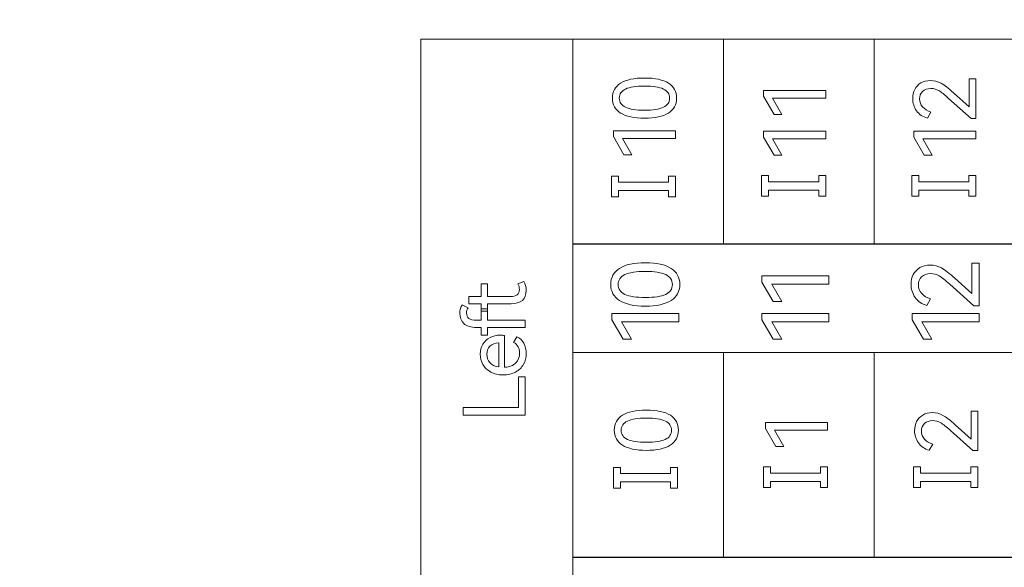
# Model space of a CAD drawing. Header units: millimetres. Extents: x 0 to 427, y 0 to 299.
# Tile 16 of 37: x 121 to 148, y 132 to 146. Entities that reach past the tile are written whole.
import ezdxf

# ---------------------------------------------------------------- set-up
doc = ezdxf.new("R2010")
doc.units = ezdxf.units.MM
doc.header["$LTSCALE"] = 23.1
doc.header["$MEASUREMENT"] = 0
doc.header["$PDSIZE"] = -5
doc.layers.add('IQC尺寸', color=3, linetype='Continuous', lineweight=18)
doc.layers.add('layer 1', color=7, linetype='Continuous')
doc.dimstyles.new('+-0.05', dxfattribs={"dimtxt": 2, "dimasz": 2, "dimexe": 1.25, "dimexo": 0.625, "dimtad": 1, "dimdsep": 46, "dimtxsty": 'Standard', "dimcen": 1.5, "dimdle": 4, "dimadec": 0, "dimazin": 0, "dimtol": 1, "dimtp": 0.05, "dimtm": 0.05, "dimtfac": 1, "dimtmove": 0, "dimatfit": 3, "dimfxl": 1, "dimtolj": 1, "dimarcsym": 0})

# ---------------------------------------------------------------- blocks, each defined once
blk = doc.blocks.new('*D34')
at = {"layer": 'Defpoints', "color": 0}
for p in [(195.984, 164.078), (89.983, 110.187), (195.984, 91.102)]:
    blk.add_point(p, dxfattribs=at)
at = {"layer": 'IQC尺寸', "color": 0, "lineweight": -2}
for p, q in [((195.984, 163.453), (195.984, 89.852)), ((89.983, 109.562), (89.983, 89.852)), ((91.983, 91.102), (193.984, 91.102))]:
    blk.add_line(p, q, dxfattribs=at)
at = {"layer": 'IQC尺寸', "color": 0}
for points in [[(91.983, 91.435), (91.983, 90.768), (89.983, 91.102)], [(193.984, 90.768), (193.984, 91.435), (195.984, 91.102)]]:
    blk.add_solid(points, dxfattribs=at)
at = {"layer": 'IQC尺寸', "color": 0, "insert": (142.984, 92.757), "char_height": 2, "attachment_point": 5}
blk.add_mtext('\\A1;106%%p0.2', dxfattribs=at)

msp = doc.modelspace()

# ---------------------------------------------------------------- linework, layer by layer
at = {"layer": 'layer 1', "lineweight": 9}
for points, knots in [([(135.941, 128.937), (135.941, 128.937), (135.941, 145.88), (135.941, 145.88), (135.941, 145.88), (135.941, 145.88), (131.833, 145.88), (131.833, 145.88), (131.833, 145.88), (131.833, 145.88), (131.833, 128.937), (131.833, 128.937), (131.833, 128.937), (131.833, 128.937), (135.941, 128.937), (135.941, 128.937)], [0, 0, 0, 0, 0.25, 0.25, 0.25, 0.25, 0.5, 0.5, 0.5, 0.5, 0.75, 0.75, 0.75, 0.75, 1, 1, 1, 1]), ([(172.574, 145.88), (172.574, 145.88), (168.503, 145.88), (168.503, 145.88), (168.503, 145.88), (168.503, 145.88), (164.433, 145.88), (164.433, 145.88), (164.433, 145.88), (164.433, 145.88), (160.363, 145.88), (160.363, 145.88), (160.363, 145.88), (160.363, 145.88), (156.292, 145.88), (156.292, 145.88), (156.292, 145.88), (156.292, 145.88), (152.222, 145.88), (152.222, 145.88), (152.222, 145.88), (152.222, 145.88), (148.151, 145.88), (148.151, 145.88), (148.151, 145.88), (148.151, 145.88), (144.081, 145.88), (144.081, 145.88), (144.081, 145.88), (144.081, 145.88), (140.011, 145.88), (140.011, 145.88), (140.011, 145.88), (140.011, 145.88), (135.941, 145.88), (135.941, 145.88)], [0, 0, 0, 0, 0.111111, 0.111111, 0.111111, 0.111111, 0.222222, 0.222222, 0.222222, 0.222222, 0.333333, 0.333333, 0.333333, 0.333333, 0.444444, 0.444444, 0.444444, 0.444444, 0.555556, 0.555556, 0.555556, 0.555556, 0.666667, 0.666667, 0.666667, 0.666667, 0.777778, 0.777778, 0.777778, 0.777778, 0.888889, 0.888889, 0.888889, 0.888889, 1, 1, 1, 1]), ([(137.879, 144.827), (138.163, 144.827), (138.379, 144.78), (138.525, 144.686), (138.525, 144.686), (138.671, 144.592), (138.744, 144.457), (138.744, 144.282), (138.744, 144.282), (138.744, 144.107), (138.67, 143.973), (138.523, 143.879), (138.523, 143.879), (138.377, 143.785), (138.162, 143.738), (137.879, 143.738), (137.879, 143.738), (137.595, 143.738), (137.379, 143.785), (137.231, 143.879), (137.231, 143.879), (137.084, 143.973), (137.01, 144.107), (137.01, 144.282), (137.01, 144.282), (137.01, 144.457), (137.083, 144.592), (137.23, 144.686), (137.23, 144.686), (137.377, 144.78), (137.593, 144.827), (137.879, 144.827)], [0, 0, 0, 0, 0.125, 0.125, 0.125, 0.125, 0.25, 0.25, 0.25, 0.25, 0.375, 0.375, 0.375, 0.375, 0.5, 0.5, 0.5, 0.5, 0.625, 0.625, 0.625, 0.625, 0.75, 0.75, 0.75, 0.75, 0.875, 0.875, 0.875, 0.875, 1, 1, 1, 1]), ([(146.652, 144.043), (146.652, 144.043), (146.652, 144.802), (146.652, 144.802), (146.652, 144.802), (146.652, 144.802), (146.833, 144.802), (146.833, 144.802), (146.833, 144.802), (146.833, 144.802), (146.833, 143.731), (146.833, 143.731), (146.833, 143.731), (146.833, 143.731), (146.703, 143.731), (146.703, 143.731), (146.703, 143.731), (146.703, 143.731), (146.097, 144.274), (146.097, 144.274), (146.097, 144.274), (145.984, 144.377), (145.895, 144.447), (145.83, 144.485), (145.83, 144.485), (145.765, 144.523), (145.694, 144.543), (145.618, 144.543), (145.618, 144.543), (145.52, 144.543), (145.444, 144.516), (145.391, 144.462), (145.391, 144.462), (145.337, 144.409), (145.311, 144.342), (145.311, 144.261), (145.311, 144.261), (145.311, 144.178), (145.339, 144.105), (145.394, 144.043), (145.394, 144.043), (145.45, 143.98), (145.524, 143.935), (145.616, 143.907), (145.616, 143.907), (145.616, 143.907), (145.522, 143.742), (145.522, 143.742), (145.522, 143.742), (145.396, 143.776), (145.299, 143.842), (145.229, 143.942), (145.229, 143.942), (145.16, 144.041), (145.125, 144.152), (145.125, 144.274), (145.125, 144.274), (145.125, 144.363), (145.144, 144.444), (145.181, 144.517), (145.181, 144.517), (145.219, 144.591), (145.274, 144.649), (145.346, 144.693), (145.346, 144.693), (145.419, 144.736), (145.506, 144.758), (145.609, 144.758), (145.609, 144.758), (145.708, 144.758), (145.802, 144.734), (145.891, 144.685), (145.891, 144.685), (145.98, 144.636), (146.091, 144.55), (146.226, 144.428), (146.226, 144.428), (146.226, 144.428), (146.652, 144.043), (146.652, 144.043)], [0, 0, 0, 0, 0.05, 0.05, 0.05, 0.05, 0.1, 0.1, 0.1, 0.1, 0.15, 0.15, 0.15, 0.15, 0.2, 0.2, 0.2, 0.2, 0.25, 0.25, 0.25, 0.25, 0.3, 0.3, 0.3, 0.3, 0.35, 0.35, 0.35, 0.35, 0.4, 0.4, 0.4, 0.4, 0.45, 0.45, 0.45, 0.45, 0.5, 0.5, 0.5, 0.5, 0.55, 0.55, 0.55, 0.55, 0.6, 0.6, 0.6, 0.6, 0.65, 0.65, 0.65, 0.65, 0.7, 0.7, 0.7, 0.7, 0.75, 0.75, 0.75, 0.75, 0.8, 0.8, 0.8, 0.8, 0.85, 0.85, 0.85, 0.85, 0.9, 0.9, 0.9, 0.9, 0.95, 0.95, 0.95, 0.95, 1, 1, 1, 1]), ([(137.879, 143.956), (138.107, 143.956), (138.277, 143.982), (138.388, 144.035), (138.388, 144.035), (138.5, 144.088), (138.556, 144.17), (138.556, 144.282), (138.556, 144.282), (138.556, 144.393), (138.5, 144.476), (138.389, 144.529), (138.389, 144.529), (138.278, 144.583), (138.108, 144.609), (137.879, 144.609), (137.879, 144.609), (137.648, 144.609), (137.477, 144.583), (137.364, 144.529), (137.364, 144.529), (137.252, 144.476), (137.196, 144.393), (137.196, 144.282), (137.196, 144.282), (137.196, 144.17), (137.252, 144.088), (137.364, 144.035), (137.364, 144.035), (137.477, 143.982), (137.648, 143.956), (137.879, 143.956)], [0, 0, 0, 0, 0.125, 0.125, 0.125, 0.125, 0.25, 0.25, 0.25, 0.25, 0.375, 0.375, 0.375, 0.375, 0.5, 0.5, 0.5, 0.5, 0.625, 0.625, 0.625, 0.625, 0.75, 0.75, 0.75, 0.75, 0.875, 0.875, 0.875, 0.875, 1, 1, 1, 1]), ([(141.59, 143.843), (141.59, 143.843), (141.379, 143.843), (141.379, 143.843), (141.379, 143.843), (141.379, 143.843), (141.095, 144.332), (141.095, 144.332), (141.095, 144.332), (141.095, 144.332), (141.095, 144.488), (141.095, 144.488), (141.095, 144.488), (141.095, 144.488), (142.776, 144.488), (142.776, 144.488), (142.776, 144.488), (142.776, 144.488), (142.776, 144.281), (142.776, 144.281), (142.776, 144.281), (142.776, 144.281), (141.34, 144.281), (141.34, 144.281), (141.34, 144.281), (141.34, 144.281), (141.59, 143.843), (141.59, 143.843)], [0, 0, 0, 0, 0.142857, 0.142857, 0.142857, 0.142857, 0.285714, 0.285714, 0.285714, 0.285714, 0.428571, 0.428571, 0.428571, 0.428571, 0.571429, 0.571429, 0.571429, 0.571429, 0.714286, 0.714286, 0.714286, 0.714286, 0.857143, 0.857143, 0.857143, 0.857143, 1, 1, 1, 1]), ([(137.533, 142.752), (137.533, 142.752), (137.322, 142.752), (137.322, 142.752), (137.322, 142.752), (137.322, 142.752), (137.038, 143.241), (137.038, 143.241), (137.038, 143.241), (137.038, 143.241), (137.038, 143.397), (137.038, 143.397), (137.038, 143.397), (137.038, 143.397), (138.718, 143.397), (138.718, 143.397), (138.718, 143.397), (138.718, 143.397), (138.718, 143.19), (138.718, 143.19), (138.718, 143.19), (138.718, 143.19), (137.283, 143.19), (137.283, 143.19), (137.283, 143.19), (137.283, 143.19), (137.533, 142.752), (137.533, 142.752)], [0, 0, 0, 0, 0.142857, 0.142857, 0.142857, 0.142857, 0.285714, 0.285714, 0.285714, 0.285714, 0.428571, 0.428571, 0.428571, 0.428571, 0.571429, 0.571429, 0.571429, 0.571429, 0.714286, 0.714286, 0.714286, 0.714286, 0.857143, 0.857143, 0.857143, 0.857143, 1, 1, 1, 1]), ([(141.59, 142.74), (141.59, 142.74), (141.379, 142.74), (141.379, 142.74), (141.379, 142.74), (141.379, 142.74), (141.095, 143.229), (141.095, 143.229), (141.095, 143.229), (141.095, 143.229), (141.095, 143.385), (141.095, 143.385), (141.095, 143.385), (141.095, 143.385), (142.776, 143.385), (142.776, 143.385), (142.776, 143.385), (142.776, 143.385), (142.776, 143.178), (142.776, 143.178), (142.776, 143.178), (142.776, 143.178), (141.34, 143.178), (141.34, 143.178), (141.34, 143.178), (141.34, 143.178), (141.59, 142.74), (141.59, 142.74)], [0, 0, 0, 0, 0.142857, 0.142857, 0.142857, 0.142857, 0.285714, 0.285714, 0.285714, 0.285714, 0.428571, 0.428571, 0.428571, 0.428571, 0.571429, 0.571429, 0.571429, 0.571429, 0.714286, 0.714286, 0.714286, 0.714286, 0.857143, 0.857143, 0.857143, 0.857143, 1, 1, 1, 1]), ([(145.648, 142.74), (145.648, 142.74), (145.437, 142.74), (145.437, 142.74), (145.437, 142.74), (145.437, 142.74), (145.153, 143.229), (145.153, 143.229), (145.153, 143.229), (145.153, 143.229), (145.153, 143.385), (145.153, 143.385), (145.153, 143.385), (145.153, 143.385), (146.833, 143.385), (146.833, 143.385), (146.833, 143.385), (146.833, 143.385), (146.833, 143.178), (146.833, 143.178), (146.833, 143.178), (146.833, 143.178), (145.398, 143.178), (145.398, 143.178), (145.398, 143.178), (145.398, 143.178), (145.648, 142.74), (145.648, 142.74)], [0, 0, 0, 0, 0.142857, 0.142857, 0.142857, 0.142857, 0.285714, 0.285714, 0.285714, 0.285714, 0.428571, 0.428571, 0.428571, 0.428571, 0.571429, 0.571429, 0.571429, 0.571429, 0.714286, 0.714286, 0.714286, 0.714286, 0.857143, 0.857143, 0.857143, 0.857143, 1, 1, 1, 1]), ([(137.173, 142.175), (137.173, 142.175), (137.173, 142.008), (137.173, 142.008), (137.173, 142.008), (137.173, 142.008), (138.529, 142.008), (138.529, 142.008), (138.529, 142.008), (138.529, 142.008), (138.529, 142.175), (138.529, 142.175), (138.529, 142.175), (138.529, 142.175), (138.718, 142.175), (138.718, 142.175), (138.718, 142.175), (138.718, 142.175), (138.718, 141.617), (138.718, 141.617), (138.718, 141.617), (138.718, 141.617), (138.529, 141.617), (138.529, 141.617), (138.529, 141.617), (138.529, 141.617), (138.529, 141.784), (138.529, 141.784), (138.529, 141.784), (138.529, 141.784), (137.173, 141.784), (137.173, 141.784), (137.173, 141.784), (137.173, 141.784), (137.173, 141.617), (137.173, 141.617), (137.173, 141.617), (137.173, 141.617), (136.984, 141.617), (136.984, 141.617), (136.984, 141.617), (136.984, 141.617), (136.984, 142.175), (136.984, 142.175), (136.984, 142.175), (136.984, 142.175), (137.173, 142.175), (137.173, 142.175)], [0, 0, 0, 0, 0.083333, 0.083333, 0.083333, 0.083333, 0.166667, 0.166667, 0.166667, 0.166667, 0.25, 0.25, 0.25, 0.25, 0.333333, 0.333333, 0.333333, 0.333333, 0.416667, 0.416667, 0.416667, 0.416667, 0.5, 0.5, 0.5, 0.5, 0.583333, 0.583333, 0.583333, 0.583333, 0.666667, 0.666667, 0.666667, 0.666667, 0.75, 0.75, 0.75, 0.75, 0.833333, 0.833333, 0.833333, 0.833333, 0.916667, 0.916667, 0.916667, 0.916667, 1, 1, 1, 1]), ([(141.231, 142.187), (141.231, 142.187), (141.231, 142.02), (141.231, 142.02), (141.231, 142.02), (141.231, 142.02), (142.587, 142.02), (142.587, 142.02), (142.587, 142.02), (142.587, 142.02), (142.587, 142.187), (142.587, 142.187), (142.587, 142.187), (142.587, 142.187), (142.776, 142.187), (142.776, 142.187), (142.776, 142.187), (142.776, 142.187), (142.776, 141.629), (142.776, 141.629), (142.776, 141.629), (142.776, 141.629), (142.587, 141.629), (142.587, 141.629), (142.587, 141.629), (142.587, 141.629), (142.587, 141.796), (142.587, 141.796), (142.587, 141.796), (142.587, 141.796), (141.231, 141.796), (141.231, 141.796), (141.231, 141.796), (141.231, 141.796), (141.231, 141.629), (141.231, 141.629), (141.231, 141.629), (141.231, 141.629), (141.042, 141.629), (141.042, 141.629), (141.042, 141.629), (141.042, 141.629), (141.042, 142.187), (141.042, 142.187), (141.042, 142.187), (141.042, 142.187), (141.231, 142.187), (141.231, 142.187)], [0, 0, 0, 0, 0.083333, 0.083333, 0.083333, 0.083333, 0.166667, 0.166667, 0.166667, 0.166667, 0.25, 0.25, 0.25, 0.25, 0.333333, 0.333333, 0.333333, 0.333333, 0.416667, 0.416667, 0.416667, 0.416667, 0.5, 0.5, 0.5, 0.5, 0.583333, 0.583333, 0.583333, 0.583333, 0.666667, 0.666667, 0.666667, 0.666667, 0.75, 0.75, 0.75, 0.75, 0.833333, 0.833333, 0.833333, 0.833333, 0.916667, 0.916667, 0.916667, 0.916667, 1, 1, 1, 1]), ([(145.288, 142.187), (145.288, 142.187), (145.288, 142.02), (145.288, 142.02), (145.288, 142.02), (145.288, 142.02), (146.644, 142.02), (146.644, 142.02), (146.644, 142.02), (146.644, 142.02), (146.644, 142.187), (146.644, 142.187), (146.644, 142.187), (146.644, 142.187), (146.833, 142.187), (146.833, 142.187), (146.833, 142.187), (146.833, 142.187), (146.833, 141.629), (146.833, 141.629), (146.833, 141.629), (146.833, 141.629), (146.644, 141.629), (146.644, 141.629), (146.644, 141.629), (146.644, 141.629), (146.644, 141.796), (146.644, 141.796), (146.644, 141.796), (146.644, 141.796), (145.288, 141.796), (145.288, 141.796), (145.288, 141.796), (145.288, 141.796), (145.288, 141.629), (145.288, 141.629), (145.288, 141.629), (145.288, 141.629), (145.099, 141.629), (145.099, 141.629), (145.099, 141.629), (145.099, 141.629), (145.099, 142.187), (145.099, 142.187), (145.099, 142.187), (145.099, 142.187), (145.288, 142.187), (145.288, 142.187)], [0, 0, 0, 0, 0.083333, 0.083333, 0.083333, 0.083333, 0.166667, 0.166667, 0.166667, 0.166667, 0.25, 0.25, 0.25, 0.25, 0.333333, 0.333333, 0.333333, 0.333333, 0.416667, 0.416667, 0.416667, 0.416667, 0.5, 0.5, 0.5, 0.5, 0.583333, 0.583333, 0.583333, 0.583333, 0.666667, 0.666667, 0.666667, 0.666667, 0.75, 0.75, 0.75, 0.75, 0.833333, 0.833333, 0.833333, 0.833333, 0.916667, 0.916667, 0.916667, 0.916667, 1, 1, 1, 1]), ([(172.574, 140.339), (172.574, 140.339), (168.503, 140.339), (168.503, 140.339), (168.503, 140.339), (168.503, 140.339), (164.433, 140.339), (164.433, 140.339), (164.433, 140.339), (164.433, 140.339), (160.363, 140.339), (160.363, 140.339), (160.363, 140.339), (160.363, 140.339), (156.292, 140.339), (156.292, 140.339), (156.292, 140.339), (156.292, 140.339), (152.222, 140.339), (152.222, 140.339), (152.222, 140.339), (152.222, 140.339), (148.151, 140.339), (148.151, 140.339), (148.151, 140.339), (148.151, 140.339), (144.081, 140.339), (144.081, 140.339), (144.081, 140.339), (144.081, 140.339), (140.011, 140.339), (140.011, 140.339), (140.011, 140.339), (140.011, 140.339), (135.941, 140.339), (135.941, 140.339)], [0, 0, 0, 0, 0.111111, 0.111111, 0.111111, 0.111111, 0.222222, 0.222222, 0.222222, 0.222222, 0.333333, 0.333333, 0.333333, 0.333333, 0.444444, 0.444444, 0.444444, 0.444444, 0.555556, 0.555556, 0.555556, 0.555556, 0.666667, 0.666667, 0.666667, 0.666667, 0.777778, 0.777778, 0.777778, 0.777778, 0.888889, 0.888889, 0.888889, 0.888889, 1, 1, 1, 1]), ([(135.941, 137.406), (135.941, 137.406), (135.941, 140.338), (135.941, 140.338), (135.941, 140.338), (135.941, 140.338), (172.574, 140.338), (172.574, 140.338), (172.574, 140.338), (172.574, 140.338), (172.574, 137.406), (172.574, 137.406), (172.574, 137.406), (172.574, 137.406), (135.941, 137.406), (135.941, 137.406)], [0, 0, 0, 0, 0.25, 0.25, 0.25, 0.25, 0.5, 0.5, 0.5, 0.5, 0.75, 0.75, 0.75, 0.75, 1, 1, 1, 1]), ([(137.9, 139.831), (138.207, 139.831), (138.438, 139.78), (138.596, 139.679), (138.596, 139.679), (138.753, 139.578), (138.831, 139.432), (138.831, 139.243), (138.831, 139.243), (138.831, 139.055), (138.752, 138.911), (138.594, 138.81), (138.594, 138.81), (138.436, 138.708), (138.205, 138.658), (137.9, 138.658), (137.9, 138.658), (137.594, 138.658), (137.362, 138.708), (137.203, 138.81), (137.203, 138.81), (137.044, 138.911), (136.965, 139.055), (136.965, 139.243), (136.965, 139.243), (136.965, 139.432), (137.044, 139.578), (137.202, 139.679), (137.202, 139.679), (137.36, 139.78), (137.593, 139.831), (137.9, 139.831)], [0, 0, 0, 0, 0.125, 0.125, 0.125, 0.125, 0.25, 0.25, 0.25, 0.25, 0.375, 0.375, 0.375, 0.375, 0.5, 0.5, 0.5, 0.5, 0.625, 0.625, 0.625, 0.625, 0.75, 0.75, 0.75, 0.75, 0.875, 0.875, 0.875, 0.875, 1, 1, 1, 1]), ([(146.725, 138.998), (146.725, 138.998), (146.725, 139.816), (146.725, 139.816), (146.725, 139.816), (146.725, 139.816), (146.92, 139.816), (146.92, 139.816), (146.92, 139.816), (146.92, 139.816), (146.92, 138.663), (146.92, 138.663), (146.92, 138.663), (146.92, 138.663), (146.779, 138.663), (146.779, 138.663), (146.779, 138.663), (146.779, 138.663), (146.127, 139.248), (146.127, 139.248), (146.127, 139.248), (146.005, 139.358), (145.909, 139.434), (145.839, 139.475), (145.839, 139.475), (145.77, 139.516), (145.693, 139.537), (145.611, 139.537), (145.611, 139.537), (145.506, 139.537), (145.424, 139.507), (145.367, 139.45), (145.367, 139.45), (145.309, 139.393), (145.28, 139.32), (145.28, 139.233), (145.28, 139.233), (145.28, 139.144), (145.311, 139.065), (145.37, 138.998), (145.37, 138.998), (145.43, 138.931), (145.51, 138.882), (145.609, 138.853), (145.609, 138.853), (145.609, 138.853), (145.507, 138.675), (145.507, 138.675), (145.507, 138.675), (145.372, 138.711), (145.267, 138.783), (145.193, 138.89), (145.193, 138.89), (145.118, 138.997), (145.08, 139.116), (145.08, 139.248), (145.08, 139.248), (145.08, 139.343), (145.1, 139.431), (145.141, 139.51), (145.141, 139.51), (145.181, 139.589), (145.24, 139.652), (145.318, 139.699), (145.318, 139.699), (145.397, 139.745), (145.491, 139.769), (145.601, 139.769), (145.601, 139.769), (145.708, 139.769), (145.81, 139.742), (145.905, 139.69), (145.905, 139.69), (146, 139.638), (146.121, 139.544), (146.265, 139.413), (146.265, 139.413), (146.265, 139.413), (146.725, 138.998), (146.725, 138.998)], [0, 0, 0, 0, 0.05, 0.05, 0.05, 0.05, 0.1, 0.1, 0.1, 0.1, 0.15, 0.15, 0.15, 0.15, 0.2, 0.2, 0.2, 0.2, 0.25, 0.25, 0.25, 0.25, 0.3, 0.3, 0.3, 0.3, 0.35, 0.35, 0.35, 0.35, 0.4, 0.4, 0.4, 0.4, 0.45, 0.45, 0.45, 0.45, 0.5, 0.5, 0.5, 0.5, 0.55, 0.55, 0.55, 0.55, 0.6, 0.6, 0.6, 0.6, 0.65, 0.65, 0.65, 0.65, 0.7, 0.7, 0.7, 0.7, 0.75, 0.75, 0.75, 0.75, 0.8, 0.8, 0.8, 0.8, 0.85, 0.85, 0.85, 0.85, 0.9, 0.9, 0.9, 0.9, 0.95, 0.95, 0.95, 0.95, 1, 1, 1, 1]), ([(137.9, 138.892), (138.146, 138.892), (138.328, 138.921), (138.449, 138.977), (138.449, 138.977), (138.569, 139.034), (138.629, 139.123), (138.629, 139.243), (138.629, 139.243), (138.629, 139.363), (138.569, 139.453), (138.45, 139.51), (138.45, 139.51), (138.331, 139.567), (138.147, 139.596), (137.9, 139.596), (137.9, 139.596), (137.652, 139.596), (137.467, 139.567), (137.346, 139.51), (137.346, 139.51), (137.225, 139.452), (137.165, 139.363), (137.165, 139.243), (137.165, 139.243), (137.165, 139.123), (137.225, 139.034), (137.346, 138.977), (137.346, 138.977), (137.467, 138.921), (137.652, 138.892), (137.9, 138.892)], [0, 0, 0, 0, 0.125, 0.125, 0.125, 0.125, 0.25, 0.25, 0.25, 0.25, 0.375, 0.375, 0.375, 0.375, 0.5, 0.5, 0.5, 0.5, 0.625, 0.625, 0.625, 0.625, 0.75, 0.75, 0.75, 0.75, 0.875, 0.875, 0.875, 0.875, 1, 1, 1, 1]), ([(141.585, 138.784), (141.585, 138.784), (141.358, 138.784), (141.358, 138.784), (141.358, 138.784), (141.358, 138.784), (141.052, 139.31), (141.052, 139.31), (141.052, 139.31), (141.052, 139.31), (141.052, 139.478), (141.052, 139.478), (141.052, 139.478), (141.052, 139.478), (142.862, 139.478), (142.862, 139.478), (142.862, 139.478), (142.862, 139.478), (142.862, 139.255), (142.862, 139.255), (142.862, 139.255), (142.862, 139.255), (141.316, 139.255), (141.316, 139.255), (141.316, 139.255), (141.316, 139.255), (141.585, 138.784), (141.585, 138.784)], [0, 0, 0, 0, 0.142857, 0.142857, 0.142857, 0.142857, 0.285714, 0.285714, 0.285714, 0.285714, 0.428571, 0.428571, 0.428571, 0.428571, 0.571429, 0.571429, 0.571429, 0.571429, 0.714286, 0.714286, 0.714286, 0.714286, 0.857143, 0.857143, 0.857143, 0.857143, 1, 1, 1, 1]), ([(134.615, 139.324), (134.658, 139.261), (134.679, 139.181), (134.679, 139.083), (134.679, 139.083), (134.679, 138.843), (134.542, 138.723), (134.269, 138.723), (134.269, 138.723), (134.269, 138.723), (133.631, 138.723), (133.631, 138.723), (133.631, 138.723), (133.631, 138.723), (133.631, 138.526), (133.631, 138.526), (133.631, 138.526), (133.631, 138.526), (133.462, 138.526), (133.462, 138.526), (133.462, 138.526), (133.462, 138.526), (133.462, 138.723), (133.462, 138.723), (133.462, 138.723), (133.462, 138.723), (133.129, 138.723), (133.129, 138.723), (133.129, 138.723), (133.129, 138.723), (133.129, 138.918), (133.129, 138.918), (133.129, 138.918), (133.129, 138.918), (133.462, 138.918), (133.462, 138.918), (133.462, 138.918), (133.462, 138.918), (133.462, 139.264), (133.462, 139.264), (133.462, 139.264), (133.462, 139.264), (133.631, 139.264), (133.631, 139.264), (133.631, 139.264), (133.631, 139.264), (133.631, 138.918), (133.631, 138.918), (133.631, 138.918), (133.631, 138.918), (134.246, 138.918), (134.246, 138.918), (134.246, 138.918), (134.413, 138.918), (134.496, 138.981), (134.496, 139.106), (134.496, 139.106), (134.496, 139.161), (134.482, 139.212), (134.455, 139.26), (134.455, 139.26), (134.455, 139.26), (134.615, 139.324), (134.615, 139.324)], [0, 0, 0, 0, 0.0625, 0.0625, 0.0625, 0.0625, 0.125, 0.125, 0.125, 0.125, 0.1875, 0.1875, 0.1875, 0.1875, 0.25, 0.25, 0.25, 0.25, 0.3125, 0.3125, 0.3125, 0.3125, 0.375, 0.375, 0.375, 0.375, 0.4375, 0.4375, 0.4375, 0.4375, 0.5, 0.5, 0.5, 0.5, 0.5625, 0.5625, 0.5625, 0.5625, 0.625, 0.625, 0.625, 0.625, 0.6875, 0.6875, 0.6875, 0.6875, 0.75, 0.75, 0.75, 0.75, 0.8125, 0.8125, 0.8125, 0.8125, 0.875, 0.875, 0.875, 0.875, 0.9375, 0.9375, 0.9375, 0.9375, 1, 1, 1, 1]), ([(133.067, 138.471), (133.067, 138.407), (133.088, 138.358), (133.129, 138.325), (133.129, 138.325), (133.17, 138.293), (133.243, 138.276), (133.347, 138.276), (133.347, 138.276), (133.347, 138.276), (133.462, 138.276), (133.462, 138.276), (133.462, 138.276), (133.462, 138.276), (133.462, 138.586), (133.462, 138.586), (133.462, 138.586), (133.462, 138.586), (133.629, 138.586), (133.629, 138.586), (133.629, 138.586), (133.629, 138.586), (133.629, 138.276), (133.629, 138.276), (133.629, 138.276), (133.629, 138.276), (134.654, 138.276), (134.654, 138.276), (134.654, 138.276), (134.654, 138.276), (134.654, 138.081), (134.654, 138.081), (134.654, 138.081), (134.654, 138.081), (133.629, 138.081), (133.629, 138.081), (133.629, 138.081), (133.629, 138.081), (133.629, 137.875), (133.629, 137.875), (133.629, 137.875), (133.629, 137.875), (133.462, 137.875), (133.462, 137.875), (133.462, 137.875), (133.462, 137.875), (133.462, 138.081), (133.462, 138.081), (133.462, 138.081), (133.462, 138.081), (133.342, 138.081), (133.342, 138.081), (133.342, 138.081), (133.183, 138.081), (133.067, 138.117), (132.994, 138.189), (132.994, 138.189), (132.92, 138.261), (132.884, 138.352), (132.884, 138.462), (132.884, 138.462), (132.884, 138.511), (132.89, 138.555), (132.903, 138.596), (132.903, 138.596), (132.916, 138.637), (132.933, 138.669), (132.953, 138.693), (132.953, 138.693), (132.953, 138.693), (133.109, 138.615), (133.109, 138.615), (133.109, 138.615), (133.081, 138.573), (133.067, 138.525), (133.067, 138.471)], [0, 0, 0, 0, 0.052632, 0.052632, 0.052632, 0.052632, 0.105263, 0.105263, 0.105263, 0.105263, 0.157895, 0.157895, 0.157895, 0.157895, 0.210526, 0.210526, 0.210526, 0.210526, 0.263158, 0.263158, 0.263158, 0.263158, 0.315789, 0.315789, 0.315789, 0.315789, 0.368421, 0.368421, 0.368421, 0.368421, 0.421053, 0.421053, 0.421053, 0.421053, 0.473684, 0.473684, 0.473684, 0.473684, 0.526316, 0.526316, 0.526316, 0.526316, 0.578947, 0.578947, 0.578947, 0.578947, 0.631579, 0.631579, 0.631579, 0.631579, 0.684211, 0.684211, 0.684211, 0.684211, 0.736842, 0.736842, 0.736842, 0.736842, 0.789474, 0.789474, 0.789474, 0.789474, 0.842105, 0.842105, 0.842105, 0.842105, 0.894737, 0.894737, 0.894737, 0.894737, 0.947368, 0.947368, 0.947368, 0.947368, 1, 1, 1, 1]), ([(137.528, 137.761), (137.528, 137.761), (137.3, 137.761), (137.3, 137.761), (137.3, 137.761), (137.3, 137.761), (136.994, 138.287), (136.994, 138.287), (136.994, 138.287), (136.994, 138.287), (136.994, 138.455), (136.994, 138.455), (136.994, 138.455), (136.994, 138.455), (138.804, 138.455), (138.804, 138.455), (138.804, 138.455), (138.804, 138.455), (138.804, 138.233), (138.804, 138.233), (138.804, 138.233), (138.804, 138.233), (137.258, 138.233), (137.258, 138.233), (137.258, 138.233), (137.258, 138.233), (137.528, 137.761), (137.528, 137.761)], [0, 0, 0, 0, 0.142857, 0.142857, 0.142857, 0.142857, 0.285714, 0.285714, 0.285714, 0.285714, 0.428571, 0.428571, 0.428571, 0.428571, 0.571429, 0.571429, 0.571429, 0.571429, 0.714286, 0.714286, 0.714286, 0.714286, 0.857143, 0.857143, 0.857143, 0.857143, 1, 1, 1, 1]), ([(141.585, 137.761), (141.585, 137.761), (141.358, 137.761), (141.358, 137.761), (141.358, 137.761), (141.358, 137.761), (141.052, 138.287), (141.052, 138.287), (141.052, 138.287), (141.052, 138.287), (141.052, 138.455), (141.052, 138.455), (141.052, 138.455), (141.052, 138.455), (142.862, 138.455), (142.862, 138.455), (142.862, 138.455), (142.862, 138.455), (142.862, 138.233), (142.862, 138.233), (142.862, 138.233), (142.862, 138.233), (141.316, 138.233), (141.316, 138.233), (141.316, 138.233), (141.316, 138.233), (141.585, 137.761), (141.585, 137.761)], [0, 0, 0, 0, 0.142857, 0.142857, 0.142857, 0.142857, 0.285714, 0.285714, 0.285714, 0.285714, 0.428571, 0.428571, 0.428571, 0.428571, 0.571429, 0.571429, 0.571429, 0.571429, 0.714286, 0.714286, 0.714286, 0.714286, 0.857143, 0.857143, 0.857143, 0.857143, 1, 1, 1, 1]), ([(145.643, 137.761), (145.643, 137.761), (145.416, 137.761), (145.416, 137.761), (145.416, 137.761), (145.416, 137.761), (145.11, 138.287), (145.11, 138.287), (145.11, 138.287), (145.11, 138.287), (145.11, 138.455), (145.11, 138.455), (145.11, 138.455), (145.11, 138.455), (146.92, 138.455), (146.92, 138.455), (146.92, 138.455), (146.92, 138.455), (146.92, 138.233), (146.92, 138.233), (146.92, 138.233), (146.92, 138.233), (145.374, 138.233), (145.374, 138.233), (145.374, 138.233), (145.374, 138.233), (145.643, 137.761), (145.643, 137.761)], [0, 0, 0, 0, 0.142857, 0.142857, 0.142857, 0.142857, 0.285714, 0.285714, 0.285714, 0.285714, 0.428571, 0.428571, 0.428571, 0.428571, 0.571429, 0.571429, 0.571429, 0.571429, 0.714286, 0.714286, 0.714286, 0.714286, 0.857143, 0.857143, 0.857143, 0.857143, 1, 1, 1, 1]), ([(133.436, 137.364), (133.436, 137.466), (133.46, 137.556), (133.509, 137.633), (133.509, 137.633), (133.557, 137.71), (133.622, 137.77), (133.705, 137.811), (133.705, 137.811), (133.787, 137.852), (133.879, 137.873), (133.98, 137.873), (133.98, 137.873), (134.023, 137.873), (134.062, 137.87), (134.097, 137.864), (134.097, 137.864), (134.097, 137.864), (134.097, 137.006), (134.097, 137.006), (134.097, 137.006), (134.233, 137.014), (134.334, 137.053), (134.401, 137.123), (134.401, 137.123), (134.467, 137.193), (134.5, 137.282), (134.5, 137.389), (134.5, 137.389), (134.5, 137.522), (134.447, 137.618), (134.34, 137.678), (134.34, 137.678), (134.34, 137.678), (134.425, 137.827), (134.425, 137.827), (134.425, 137.827), (134.506, 137.796), (134.568, 137.739), (134.613, 137.656), (134.613, 137.656), (134.657, 137.573), (134.679, 137.48), (134.679, 137.377), (134.679, 137.377), (134.679, 137.27), (134.655, 137.173), (134.606, 137.085), (134.606, 137.085), (134.557, 136.997), (134.486, 136.928), (134.391, 136.876), (134.391, 136.876), (134.297, 136.825), (134.185, 136.8), (134.053, 136.8), (134.053, 136.8), (133.926, 136.8), (133.816, 136.825), (133.723, 136.876), (133.723, 136.876), (133.63, 136.928), (133.559, 136.996), (133.51, 137.082), (133.51, 137.082), (133.461, 137.167), (133.436, 137.261), (133.436, 137.364)], [0, 0, 0, 0, 0.058824, 0.058824, 0.058824, 0.058824, 0.117647, 0.117647, 0.117647, 0.117647, 0.176471, 0.176471, 0.176471, 0.176471, 0.235294, 0.235294, 0.235294, 0.235294, 0.294118, 0.294118, 0.294118, 0.294118, 0.352941, 0.352941, 0.352941, 0.352941, 0.411765, 0.411765, 0.411765, 0.411765, 0.470588, 0.470588, 0.470588, 0.470588, 0.529412, 0.529412, 0.529412, 0.529412, 0.588235, 0.588235, 0.588235, 0.588235, 0.647059, 0.647059, 0.647059, 0.647059, 0.705882, 0.705882, 0.705882, 0.705882, 0.764706, 0.764706, 0.764706, 0.764706, 0.823529, 0.823529, 0.823529, 0.823529, 0.882353, 0.882353, 0.882353, 0.882353, 0.941176, 0.941176, 0.941176, 0.941176, 1, 1, 1, 1]), ([(133.615, 137.357), (133.615, 137.271), (133.643, 137.197), (133.698, 137.133), (133.698, 137.133), (133.753, 137.07), (133.833, 137.03), (133.939, 137.013), (133.939, 137.013), (133.939, 137.013), (133.939, 137.662), (133.939, 137.662), (133.939, 137.662), (133.836, 137.657), (133.757, 137.627), (133.7, 137.572), (133.7, 137.572), (133.644, 137.517), (133.615, 137.446), (133.615, 137.357)], [0, 0, 0, 0, 0.2, 0.2, 0.2, 0.2, 0.4, 0.4, 0.4, 0.4, 0.6, 0.6, 0.6, 0.6, 0.8, 0.8, 0.8, 0.8, 1, 1, 1, 1]), ([(172.574, 137.406), (172.574, 137.406), (168.503, 137.406), (168.503, 137.406), (168.503, 137.406), (168.503, 137.406), (164.433, 137.406), (164.433, 137.406), (164.433, 137.406), (164.433, 137.406), (160.363, 137.406), (160.363, 137.406), (160.363, 137.406), (160.363, 137.406), (156.292, 137.406), (156.292, 137.406), (156.292, 137.406), (156.292, 137.406), (152.222, 137.406), (152.222, 137.406), (152.222, 137.406), (152.222, 137.406), (148.152, 137.406), (148.152, 137.406), (148.152, 137.406), (148.152, 137.406), (144.081, 137.406), (144.081, 137.406), (144.081, 137.406), (144.081, 137.406), (140.011, 137.406), (140.011, 137.406), (140.011, 137.406), (140.011, 137.406), (135.941, 137.406), (135.941, 137.406)], [0, 0, 0, 0, 0.111111, 0.111111, 0.111111, 0.111111, 0.222222, 0.222222, 0.222222, 0.222222, 0.333333, 0.333333, 0.333333, 0.333333, 0.444444, 0.444444, 0.444444, 0.444444, 0.555556, 0.555556, 0.555556, 0.555556, 0.666667, 0.666667, 0.666667, 0.666667, 0.777778, 0.777778, 0.777778, 0.777778, 0.888889, 0.888889, 0.888889, 0.888889, 1, 1, 1, 1]), ([(132.976, 135.711), (132.976, 135.711), (132.976, 135.915), (132.976, 135.915), (132.976, 135.915), (132.976, 135.915), (134.471, 135.915), (134.471, 135.915), (134.471, 135.915), (134.471, 135.915), (134.471, 136.743), (134.471, 136.743), (134.471, 136.743), (134.471, 136.743), (134.654, 136.743), (134.654, 136.743), (134.654, 136.743), (134.654, 136.743), (134.654, 135.711), (134.654, 135.711), (134.654, 135.711), (134.654, 135.711), (132.976, 135.711), (132.976, 135.711)], [0, 0, 0, 0, 0.166667, 0.166667, 0.166667, 0.166667, 0.333333, 0.333333, 0.333333, 0.333333, 0.5, 0.5, 0.5, 0.5, 0.666667, 0.666667, 0.666667, 0.666667, 0.833333, 0.833333, 0.833333, 0.833333, 1, 1, 1, 1]), ([(137.93, 135.848), (138.214, 135.848), (138.429, 135.801), (138.575, 135.707), (138.575, 135.707), (138.721, 135.613), (138.794, 135.478), (138.794, 135.302), (138.794, 135.302), (138.794, 135.128), (138.721, 134.994), (138.574, 134.9), (138.574, 134.9), (138.427, 134.806), (138.212, 134.759), (137.93, 134.759), (137.93, 134.759), (137.645, 134.759), (137.429, 134.806), (137.282, 134.9), (137.282, 134.9), (137.134, 134.994), (137.061, 135.128), (137.061, 135.302), (137.061, 135.302), (137.061, 135.478), (137.134, 135.613), (137.281, 135.707), (137.281, 135.707), (137.427, 135.801), (137.644, 135.848), (137.93, 135.848)], [0, 0, 0, 0, 0.125, 0.125, 0.125, 0.125, 0.25, 0.25, 0.25, 0.25, 0.375, 0.375, 0.375, 0.375, 0.5, 0.5, 0.5, 0.5, 0.625, 0.625, 0.625, 0.625, 0.75, 0.75, 0.75, 0.75, 0.875, 0.875, 0.875, 0.875, 1, 1, 1, 1]), ([(146.703, 135.063), (146.703, 135.063), (146.703, 135.822), (146.703, 135.822), (146.703, 135.822), (146.703, 135.822), (146.884, 135.822), (146.884, 135.822), (146.884, 135.822), (146.884, 135.822), (146.884, 134.751), (146.884, 134.751), (146.884, 134.751), (146.884, 134.751), (146.753, 134.751), (146.753, 134.751), (146.753, 134.751), (146.753, 134.751), (146.148, 135.295), (146.148, 135.295), (146.148, 135.295), (146.035, 135.397), (145.946, 135.467), (145.881, 135.506), (145.881, 135.506), (145.816, 135.544), (145.745, 135.563), (145.669, 135.563), (145.669, 135.563), (145.571, 135.563), (145.495, 135.536), (145.442, 135.483), (145.442, 135.483), (145.388, 135.429), (145.361, 135.362), (145.361, 135.281), (145.361, 135.281), (145.361, 135.198), (145.389, 135.126), (145.445, 135.063), (145.445, 135.063), (145.501, 135), (145.575, 134.955), (145.666, 134.928), (145.666, 134.928), (145.666, 134.928), (145.572, 134.763), (145.572, 134.763), (145.572, 134.763), (145.447, 134.796), (145.349, 134.863), (145.28, 134.962), (145.28, 134.962), (145.21, 135.062), (145.176, 135.172), (145.176, 135.295), (145.176, 135.295), (145.176, 135.383), (145.194, 135.464), (145.232, 135.538), (145.232, 135.538), (145.269, 135.611), (145.324, 135.67), (145.397, 135.713), (145.397, 135.713), (145.469, 135.757), (145.557, 135.779), (145.659, 135.779), (145.659, 135.779), (145.759, 135.779), (145.853, 135.754), (145.941, 135.705), (145.941, 135.705), (146.03, 135.656), (146.142, 135.571), (146.276, 135.448), (146.276, 135.448), (146.276, 135.448), (146.703, 135.063), (146.703, 135.063)], [0, 0, 0, 0, 0.05, 0.05, 0.05, 0.05, 0.1, 0.1, 0.1, 0.1, 0.15, 0.15, 0.15, 0.15, 0.2, 0.2, 0.2, 0.2, 0.25, 0.25, 0.25, 0.25, 0.3, 0.3, 0.3, 0.3, 0.35, 0.35, 0.35, 0.35, 0.4, 0.4, 0.4, 0.4, 0.45, 0.45, 0.45, 0.45, 0.5, 0.5, 0.5, 0.5, 0.55, 0.55, 0.55, 0.55, 0.6, 0.6, 0.6, 0.6, 0.65, 0.65, 0.65, 0.65, 0.7, 0.7, 0.7, 0.7, 0.75, 0.75, 0.75, 0.75, 0.8, 0.8, 0.8, 0.8, 0.85, 0.85, 0.85, 0.85, 0.9, 0.9, 0.9, 0.9, 0.95, 0.95, 0.95, 0.95, 1, 1, 1, 1]), ([(137.93, 134.976), (138.157, 134.976), (138.327, 135.003), (138.439, 135.055), (138.439, 135.055), (138.55, 135.108), (138.606, 135.19), (138.606, 135.302), (138.606, 135.302), (138.606, 135.414), (138.551, 135.496), (138.44, 135.55), (138.44, 135.55), (138.329, 135.603), (138.159, 135.63), (137.93, 135.63), (137.93, 135.63), (137.699, 135.63), (137.527, 135.603), (137.415, 135.55), (137.415, 135.55), (137.303, 135.496), (137.246, 135.414), (137.246, 135.302), (137.246, 135.302), (137.246, 135.19), (137.303, 135.108), (137.415, 135.055), (137.415, 135.055), (137.527, 135.003), (137.699, 134.976), (137.93, 134.976)], [0, 0, 0, 0, 0.125, 0.125, 0.125, 0.125, 0.25, 0.25, 0.25, 0.25, 0.375, 0.375, 0.375, 0.375, 0.5, 0.5, 0.5, 0.5, 0.625, 0.625, 0.625, 0.625, 0.75, 0.75, 0.75, 0.75, 0.875, 0.875, 0.875, 0.875, 1, 1, 1, 1]), ([(141.641, 134.864), (141.641, 134.864), (141.43, 134.864), (141.43, 134.864), (141.43, 134.864), (141.43, 134.864), (141.146, 135.352), (141.146, 135.352), (141.146, 135.352), (141.146, 135.352), (141.146, 135.508), (141.146, 135.508), (141.146, 135.508), (141.146, 135.508), (142.826, 135.508), (142.826, 135.508), (142.826, 135.508), (142.826, 135.508), (142.826, 135.302), (142.826, 135.302), (142.826, 135.302), (142.826, 135.302), (141.391, 135.302), (141.391, 135.302), (141.391, 135.302), (141.391, 135.302), (141.641, 134.864), (141.641, 134.864)], [0, 0, 0, 0, 0.142857, 0.142857, 0.142857, 0.142857, 0.285714, 0.285714, 0.285714, 0.285714, 0.428571, 0.428571, 0.428571, 0.428571, 0.571429, 0.571429, 0.571429, 0.571429, 0.714286, 0.714286, 0.714286, 0.714286, 0.857143, 0.857143, 0.857143, 0.857143, 1, 1, 1, 1]), ([(137.224, 134.298), (137.224, 134.298), (137.224, 134.131), (137.224, 134.131), (137.224, 134.131), (137.224, 134.131), (138.58, 134.131), (138.58, 134.131), (138.58, 134.131), (138.58, 134.131), (138.58, 134.298), (138.58, 134.298), (138.58, 134.298), (138.58, 134.298), (138.769, 134.298), (138.769, 134.298), (138.769, 134.298), (138.769, 134.298), (138.769, 133.74), (138.769, 133.74), (138.769, 133.74), (138.769, 133.74), (138.58, 133.74), (138.58, 133.74), (138.58, 133.74), (138.58, 133.74), (138.58, 133.907), (138.58, 133.907), (138.58, 133.907), (138.58, 133.907), (137.224, 133.907), (137.224, 133.907), (137.224, 133.907), (137.224, 133.907), (137.224, 133.74), (137.224, 133.74), (137.224, 133.74), (137.224, 133.74), (137.035, 133.74), (137.035, 133.74), (137.035, 133.74), (137.035, 133.74), (137.035, 134.298), (137.035, 134.298), (137.035, 134.298), (137.035, 134.298), (137.224, 134.298), (137.224, 134.298)], [0, 0, 0, 0, 0.083333, 0.083333, 0.083333, 0.083333, 0.166667, 0.166667, 0.166667, 0.166667, 0.25, 0.25, 0.25, 0.25, 0.333333, 0.333333, 0.333333, 0.333333, 0.416667, 0.416667, 0.416667, 0.416667, 0.5, 0.5, 0.5, 0.5, 0.583333, 0.583333, 0.583333, 0.583333, 0.666667, 0.666667, 0.666667, 0.666667, 0.75, 0.75, 0.75, 0.75, 0.833333, 0.833333, 0.833333, 0.833333, 0.916667, 0.916667, 0.916667, 0.916667, 1, 1, 1, 1]), ([(141.281, 134.31), (141.281, 134.31), (141.281, 134.143), (141.281, 134.143), (141.281, 134.143), (141.281, 134.143), (142.637, 134.143), (142.637, 134.143), (142.637, 134.143), (142.637, 134.143), (142.637, 134.31), (142.637, 134.31), (142.637, 134.31), (142.637, 134.31), (142.826, 134.31), (142.826, 134.31), (142.826, 134.31), (142.826, 134.31), (142.826, 133.752), (142.826, 133.752), (142.826, 133.752), (142.826, 133.752), (142.637, 133.752), (142.637, 133.752), (142.637, 133.752), (142.637, 133.752), (142.637, 133.919), (142.637, 133.919), (142.637, 133.919), (142.637, 133.919), (141.281, 133.919), (141.281, 133.919), (141.281, 133.919), (141.281, 133.919), (141.281, 133.752), (141.281, 133.752), (141.281, 133.752), (141.281, 133.752), (141.092, 133.752), (141.092, 133.752), (141.092, 133.752), (141.092, 133.752), (141.092, 134.31), (141.092, 134.31), (141.092, 134.31), (141.092, 134.31), (141.281, 134.31), (141.281, 134.31)], [0, 0, 0, 0, 0.083333, 0.083333, 0.083333, 0.083333, 0.166667, 0.166667, 0.166667, 0.166667, 0.25, 0.25, 0.25, 0.25, 0.333333, 0.333333, 0.333333, 0.333333, 0.416667, 0.416667, 0.416667, 0.416667, 0.5, 0.5, 0.5, 0.5, 0.583333, 0.583333, 0.583333, 0.583333, 0.666667, 0.666667, 0.666667, 0.666667, 0.75, 0.75, 0.75, 0.75, 0.833333, 0.833333, 0.833333, 0.833333, 0.916667, 0.916667, 0.916667, 0.916667, 1, 1, 1, 1]), ([(145.339, 134.31), (145.339, 134.31), (145.339, 134.143), (145.339, 134.143), (145.339, 134.143), (145.339, 134.143), (146.695, 134.143), (146.695, 134.143), (146.695, 134.143), (146.695, 134.143), (146.695, 134.31), (146.695, 134.31), (146.695, 134.31), (146.695, 134.31), (146.884, 134.31), (146.884, 134.31), (146.884, 134.31), (146.884, 134.31), (146.884, 133.752), (146.884, 133.752), (146.884, 133.752), (146.884, 133.752), (146.695, 133.752), (146.695, 133.752), (146.695, 133.752), (146.695, 133.752), (146.695, 133.919), (146.695, 133.919), (146.695, 133.919), (146.695, 133.919), (145.339, 133.919), (145.339, 133.919), (145.339, 133.919), (145.339, 133.919), (145.339, 133.752), (145.339, 133.752), (145.339, 133.752), (145.339, 133.752), (145.15, 133.752), (145.15, 133.752), (145.15, 133.752), (145.15, 133.752), (145.15, 134.31), (145.15, 134.31), (145.15, 134.31), (145.15, 134.31), (145.339, 134.31), (145.339, 134.31)], [0, 0, 0, 0, 0.083333, 0.083333, 0.083333, 0.083333, 0.166667, 0.166667, 0.166667, 0.166667, 0.25, 0.25, 0.25, 0.25, 0.333333, 0.333333, 0.333333, 0.333333, 0.416667, 0.416667, 0.416667, 0.416667, 0.5, 0.5, 0.5, 0.5, 0.583333, 0.583333, 0.583333, 0.583333, 0.666667, 0.666667, 0.666667, 0.666667, 0.75, 0.75, 0.75, 0.75, 0.833333, 0.833333, 0.833333, 0.833333, 0.916667, 0.916667, 0.916667, 0.916667, 1, 1, 1, 1]), ([(135.941, 128.937), (135.941, 128.937), (135.941, 131.869), (135.941, 131.869), (135.941, 131.869), (135.941, 131.869), (172.574, 131.869), (172.574, 131.869), (172.574, 131.869), (172.574, 131.869), (172.574, 128.937), (172.574, 128.937), (172.574, 128.937), (172.574, 128.937), (135.941, 128.937), (135.941, 128.937)], [0, 0, 0, 0, 0.25, 0.25, 0.25, 0.25, 0.5, 0.5, 0.5, 0.5, 0.75, 0.75, 0.75, 0.75, 1, 1, 1, 1]), ([(172.574, 131.862), (172.574, 131.862), (168.503, 131.862), (168.503, 131.862), (168.503, 131.862), (168.503, 131.862), (164.433, 131.862), (164.433, 131.862), (164.433, 131.862), (164.433, 131.862), (160.363, 131.862), (160.363, 131.862), (160.363, 131.862), (160.363, 131.862), (156.292, 131.862), (156.292, 131.862), (156.292, 131.862), (156.292, 131.862), (152.222, 131.862), (152.222, 131.862), (152.222, 131.862), (152.222, 131.862), (148.152, 131.862), (148.152, 131.862), (148.152, 131.862), (148.152, 131.862), (144.081, 131.862), (144.081, 131.862), (144.081, 131.862), (144.081, 131.862), (140.011, 131.862), (140.011, 131.862), (140.011, 131.862), (140.011, 131.862), (135.941, 131.862), (135.941, 131.862)], [0, 0, 0, 0, 0.111111, 0.111111, 0.111111, 0.111111, 0.222222, 0.222222, 0.222222, 0.222222, 0.333333, 0.333333, 0.333333, 0.333333, 0.444444, 0.444444, 0.444444, 0.444444, 0.555556, 0.555556, 0.555556, 0.555556, 0.666667, 0.666667, 0.666667, 0.666667, 0.777778, 0.777778, 0.777778, 0.777778, 0.888889, 0.888889, 0.888889, 0.888889, 1, 1, 1, 1])]:
    msp.add_open_spline(points, degree=3, knots=knots, dxfattribs=at)
for points in [[(135.941, 140.339), (135.941, 140.339), (135.941, 145.88), (135.941, 145.88)], [(140.011, 140.339), (140.011, 140.339), (140.011, 145.88), (140.011, 145.88)], [(144.081, 140.339), (144.081, 140.339), (144.081, 145.88), (144.081, 145.88)], [(135.941, 131.862), (135.941, 131.862), (135.941, 137.406), (135.941, 137.406)], [(140.011, 131.862), (140.011, 131.862), (140.011, 137.406), (140.011, 137.406)], [(144.081, 131.862), (144.081, 131.862), (144.081, 137.406), (144.081, 137.406)]]:
    msp.add_open_spline(points, degree=3, dxfattribs=at)

# ---------------------------------------------------------------- dimensions: what is measured, and where the dimension line sits
at = {"layer": 'IQC尺寸'}
dim = msp.add_linear_dim(base=(195.984, 91.102), p1=(89.983, 110.187), p2=(195.984, 164.078), text='<>%%p0.2', dimstyle='+-0.05', override={"dimgap": 0.625, "dimtad": 1, "dimjust": 0, "dimdec": 2, "dimlfac": 1, "dimpost": '<>', "dimse1": 0, "dimse2": 0, "dimsd1": 0, "dimsd2": 0, "dimtol": 0, "dimlim": 0, "dimtofl": 1, "dimtvp": 0.1, "dimarcsym": 1}, dxfattribs=at)
dim.commit()
dim.dimension.update_dxf_attribs({"geometry": '*D34', "text_midpoint": (142.984, 92.757)})

doc.saveas('drawing.dxf')
